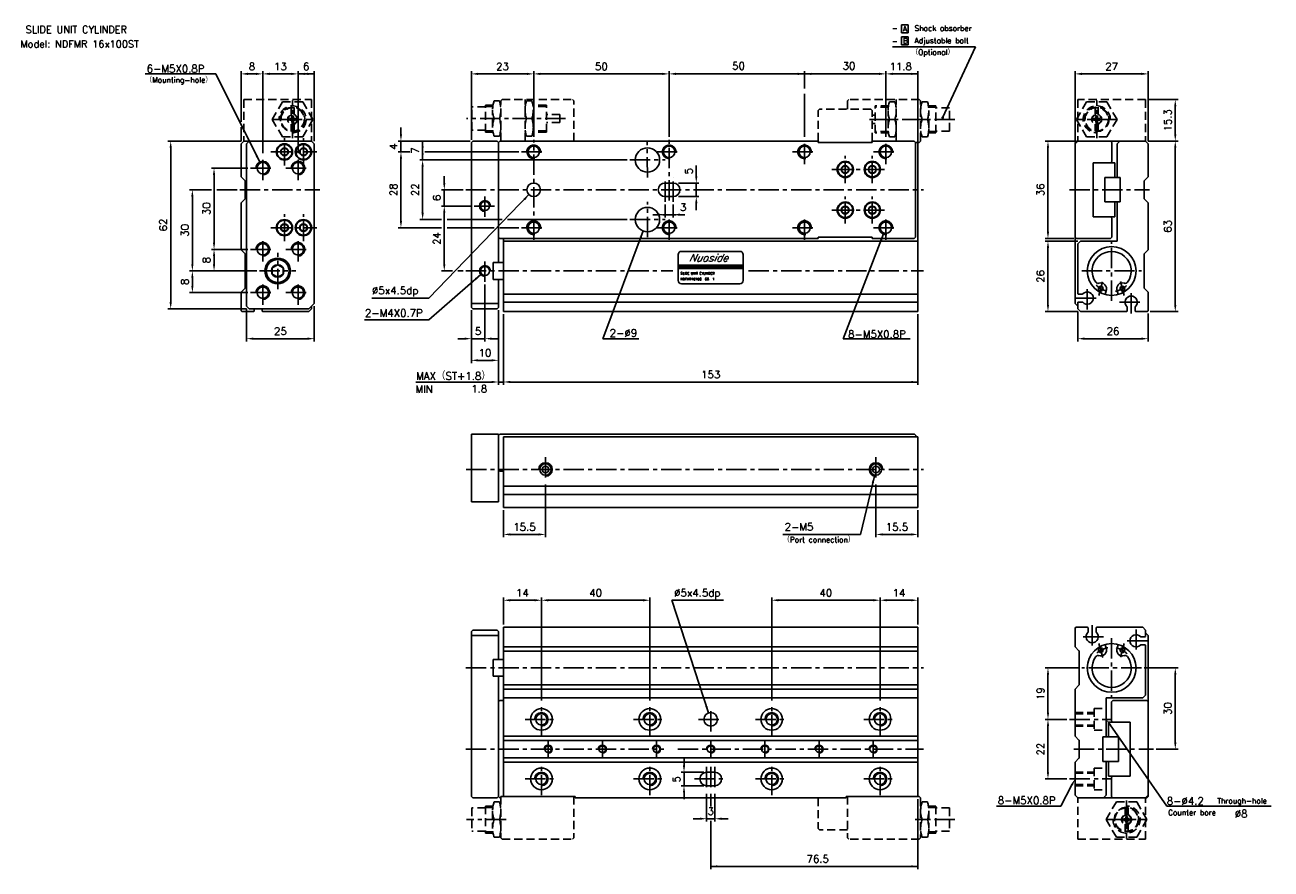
# Model space of a CAD drawing. Extents: x 9 to 469, y 7 to 318.
import ezdxf
from ezdxf.enums import TextEntityAlignment as Align

# ---------------------------------------------------------------- set-up
doc = ezdxf.new("R2010")
doc.units = 0
doc.header["$LTSCALE"] = 6
doc.header["$MEASUREMENT"] = 0
doc.linetypes.add('CENTER', pattern=[2, 1.25, -0.25, 0.25, -0.25])
doc.linetypes.add('HIDDENX2', pattern=[0.75, 0.5, -0.25])
for name, color, linetype in [('CENTER', 1, 'CENTER'), ('DIM', 3, 'CONTINUOUS'), ('HIDDEN', 3, 'HIDDENX2'), ('PLINE', 2, 'CONTINUOUS')]:
    doc.layers.add(name, color=color, linetype=linetype)
doc.styles.add('AEH', font='SIMPLEX', dxfattribs={"bigfont": 'AE'})

msp = doc.modelspace()

# ---------------------------------------------------------------- linework, layer by layer
at = {"layer": 'CENTER'}
for p, q in [((107.43, 276.42), (107.43, 290.42)), ((404.28, 276.42), (404.28, 290.42)), ((100.43, 283.42), (114.43, 283.42)), ((208.13, 283.72), (171.63, 283.72)), ((351.93, 283.42), (319.43, 283.42)), ((411.28, 283.42), (397.28, 283.42)), ((104.43, 266.42), (104.43, 276.42)), ((111.43, 266.42), (111.43, 276.42)), ((99.43, 271.42), (116.43, 271.42)), ((191.93, 271.42), (200.93, 271.42)), ((196.43, 238.92), (196.43, 275.92)), ((238.43, 261.92), (238.28, 275.42)), ((241.93, 271.42), (250.93, 271.42)), ((246.43, 253.43), (246.43, 275.92)), ((291.93, 271.42), (300.93, 271.42)), ((296.43, 266.92), (296.43, 275.92)), ((321.93, 271.42), (330.93, 271.42)), ((326.43, 266.92), (326.43, 275.92)), ((96.43, 260.92), (96.43, 269.92)), ((109.43, 260.92), (109.43, 269.92)), ((231.93, 268.42), (244.93, 268.42)), ((311.43, 259.92), (311.43, 269.92)), ((321.43, 259.92), (321.43, 269.92)), ((91.93, 265.42), (100.93, 265.42)), ((104.93, 265.42), (113.93, 265.42)), ((306.43, 264.92), (326.43, 264.92)), ((244.93, 252.92), (244.93, 261.51)), ((247.93, 252.92), (247.93, 261.92)), ((87.93, 257.42), (117.43, 257.42)), ((178.43, 247.42), (178.43, 255.42)), ((311.43, 244.92), (311.43, 254.92)), ((321.43, 244.92), (321.43, 254.92)), ((394.28, 257.42), (423.78, 257.42)), ((104.43, 238.42), (104.43, 248.42)), ((111.43, 238.42), (111.43, 248.42)), ((174.43, 251.42), (182.43, 251.42)), ((238.43, 239.92), (238.43, 252.92)), ((306.43, 249.92), (326.43, 249.92)), ((231.93, 246.42), (244.93, 246.42)), ((246.43, 238.92), (246.43, 247.43)), ((296.43, 238.92), (296.43, 247.92)), ((326.43, 238.92), (326.43, 247.92)), ((96.42, 230.92), (96.42, 239.92)), ((99.43, 243.42), (116.43, 243.42)), ((109.43, 230.92), (109.43, 239.92)), ((191.93, 243.42), (200.93, 243.42)), ((241.93, 243.42), (250.93, 243.42)), ((291.93, 243.42), (300.93, 243.42)), ((321.93, 243.42), (330.93, 243.42)), ((91.93, 235.42), (100.93, 235.42)), ((104.93, 235.42), (113.93, 235.42)), ((409.78, 216.42), (409.78, 238.42)), ((101.93, 220.67), (101.93, 234.17)), ((178.43, 223.42), (178.43, 231.42)), ((95.18, 227.42), (108.68, 227.42)), ((171.43, 227.42), (247.78, 227.42)), ((275.78, 227.42), (340.28, 227.42)), ((398.78, 227.42), (420.78, 227.42)), ((96.43, 214.92), (96.43, 223.92)), ((109.43, 214.92), (109.43, 223.92)), ((400.78, 213.17), (400.78, 221.67)), ((406.47, 223.46), (405.11, 218.39)), ((413.08, 223.52), (414.45, 218.39)), ((91.93, 219.42), (100.93, 219.42)), ((104.93, 219.42), (113.93, 219.42)), ((396.53, 217.42), (405.03, 217.42)), ((416.98, 211.67), (416.98, 220.17)), ((412.73, 215.92), (421.23, 215.92)), ((200.78, 158.62), (200.78, 149.62)), ((322.78, 158.62), (322.78, 149.62)), ((171.48, 154.12), (340.28, 154.12)), ((406.83, 92.31), (398.33, 92.31)), ((402.58, 96.56), (402.58, 88.06)), ((418.78, 95.06), (418.78, 86.56)), ((406.48, 84.72), (405.11, 89.84)), ((409.78, 91.81), (409.78, 69.81)), ((413.09, 84.78), (414.45, 89.84)), ((423.03, 90.81), (414.53, 90.81)), ((171.43, 80.81), (340.28, 80.81)), ((420.78, 80.81), (398.78, 80.81)), ((199.28, 55.81), (199.28, 67.81)), ((239.28, 55.81), (239.28, 67.81)), ((261.78, 57.31), (261.78, 66.31)), ((284.28, 55.81), (284.28, 67.81)), ((324.28, 55.81), (324.28, 67.81)), ((193.28, 61.81), (205.28, 61.81)), ((233.28, 61.81), (245.28, 61.81)), ((257.28, 61.81), (266.28, 61.81)), ((278.28, 61.81), (290.28, 61.81)), ((318.28, 61.81), (330.28, 61.81)), ((394.28, 61.81), (409.78, 61.81)), ((201.78, 54.31), (201.78, 47.31)), ((221.78, 54.31), (221.78, 47.31)), ((241.78, 54.31), (241.78, 47.31)), ((261.78, 54.31), (261.78, 47.31)), ((281.78, 54.31), (281.78, 47.31)), ((301.78, 54.31), (301.78, 47.31)), ((321.78, 54.31), (321.78, 47.31)), ((395.78, 50.81), (425.28, 50.81)), ((199.28, 33.81), (199.28, 45.81)), ((239.28, 33.81), (239.28, 45.81)), ((260.28, 44.31), (260.28, 35.31)), ((261.78, 44.31), (261.78, 35.31)), ((263.28, 44.31), (263.28, 35.31)), ((284.28, 33.81), (284.28, 45.81)), ((324.28, 33.81), (324.28, 45.81)), ((193.28, 39.81), (205.28, 39.81)), ((233.28, 39.81), (245.28, 39.81)), ((255.78, 39.81), (267.78, 39.81)), ((278.28, 39.81), (290.28, 39.81)), ((318.28, 39.81), (330.28, 39.81)), ((394.28, 39.81), (409.78, 39.81)), ((415.28, 31.81), (415.28, 17.81)), ((186.28, 24.81), (171.63, 24.81)), ((351.93, 24.81), (337.28, 24.81)), ((408.28, 24.81), (422.28, 24.81))]:
    msp.add_line(p, q, dxfattribs=at)
at = {"layer": 'CENTER', "color": 1, "linetype": 'CENTER'}
for p, q in [((171.43, 257.42), (340.28, 257.42)), ((171.43, 50.81), (244.47, 50.81)), ((249.68, 50.81), (340.28, 50.81))]:
    msp.add_line(p, q, dxfattribs=at)
at = {"layer": 'CENTER'}
for centre, start, end in [((409.78, 227.84), 224.4155, 257.5054), ((409.78, 227.84), 280.2365, 313.3185), ((409.78, 80.4), 100.2365, 133.3185), ((409.78, 80.4), 44.4155, 77.5054)]:
    msp.add_arc(centre, 8.01, start, end, dxfattribs=at)
at = {"layer": 'DIM'}
for p, q in [((332.19, 318.31), (332.19, 315.41)), ((334.69, 318.31), (332.19, 318.31)), ((334.69, 315.41), (334.69, 318.31)), ((332.19, 315.41), (334.69, 315.41)), ((334.69, 313.9), (332.19, 313.9)), ((332.19, 313.9), (332.19, 311)), ((334.69, 311), (334.69, 313.9)), ((359.58, 310.22), (328.9, 310.22)), ((332.19, 311), (334.69, 311)), ((347.39, 284.03), (359.58, 310.22)), ((52.95, 300.22), (79.12, 300.22)), ((95.31, 267.66), (79.12, 300.22)), ((88.43, 282.51), (88.43, 301.22)), ((90.93, 300.22), (93.93, 300.22)), ((96.43, 270.92), (96.43, 301.22)), ((98.93, 300.22), (106.93, 300.22)), ((106.93, 300.22), (104.43, 300.22)), ((109.43, 270.92), (109.43, 301.22)), ((109.43, 300.22), (115.43, 300.22)), ((115.43, 275.42), (115.43, 301.22)), ((173.43, 275.92), (173.43, 301.22)), ((175.93, 300.22), (193.93, 300.22)), ((196.43, 276.92), (196.43, 301.22)), ((198.93, 300.22), (243.93, 300.22)), ((246.43, 276.92), (246.43, 301.22)), ((248.93, 300.22), (323.93, 300.22)), ((296.43, 294.82), (296.43, 301.22)), ((326.43, 276.92), (326.43, 301.22)), ((328.93, 300.22), (338.28, 300.22)), ((338.28, 274.92), (338.28, 301.22)), ((396.28, 275.42), (396.28, 301.22)), ((420.78, 300.22), (398.78, 300.22)), ((423.28, 275.42), (423.28, 301.22)), ((296.43, 276.92), (296.43, 292.82)), ((423.28, 290.72), (434.28, 290.72)), ((433.28, 277.92), (433.28, 288.22)), ((88.43, 275.42), (88.43, 280.51)), ((147.43, 277.92), (147.43, 280.42)), ((88.43, 275.42), (61.43, 275.42)), ((62.43, 215.92), (62.43, 272.92)), ((172.93, 275.42), (146.43, 275.42)), ((150.68, 271.42), (146.43, 271.42)), ((147.43, 271.42), (147.43, 275.42)), ((155.43, 268.42), (155.43, 275.42)), ((190.93, 271.42), (156.23, 271.42)), ((396.28, 275.42), (385.28, 275.42)), ((386.28, 272.92), (386.28, 241.92)), ((423.28, 275.42), (434.28, 275.42)), ((433.28, 214.92), (433.28, 272.92)), ((147.43, 245.92), (147.43, 268.92)), ((147.43, 268.92), (147.43, 266.42)), ((230.93, 268.42), (154.43, 268.42)), ((90.92, 265.42), (77.43, 265.42)), ((78.43, 237.92), (78.43, 262.92)), ((155.43, 248.92), (155.43, 265.92)), ((155.43, 265.92), (155.43, 263.42)), ((163.43, 259.92), (163.43, 262.42)), ((256.45, 262.42), (256.45, 266.4)), ((249.93, 259.92), (257.45, 259.92)), ((256.45, 259.92), (256.45, 254.92)), ((77.43, 257.42), (69.43, 257.42)), ((70.43, 229.92), (70.43, 254.92)), ((86.93, 257.42), (79.43, 257.42)), ((194.69, 255.63), (157.73, 217.42)), ((170.43, 257.42), (162.43, 257.42)), ((163.43, 257.42), (163.43, 251.42)), ((249.93, 254.92), (257.45, 254.92)), ((173.43, 251.42), (162.43, 251.42)), ((163.43, 229.92), (163.43, 248.92)), ((163.43, 248.92), (163.43, 246.42)), ((244.93, 251.92), (244.93, 247.22)), ((247.93, 251.92), (247.93, 247.22)), ((256.45, 252.42), (256.45, 249.92)), ((162.43, 246.42), (154.43, 246.42)), ((184.79, 246.42), (164.43, 246.42)), ((230.93, 246.42), (186.79, 246.42)), ((242.97, 248.22), (240.47, 248.22)), ((243.93, 248.22), (248.93, 248.22)), ((249.77, 248.22), (252.27, 248.22)), ((162.43, 243.42), (146.43, 243.42)), ((181.88, 243.42), (164.43, 243.42)), ((190.93, 243.42), (183.88, 243.42)), ((236.85, 242.21), (221.92, 202.42)), ((325.53, 241.09), (310.7, 202.42)), ((395.78, 239.42), (385.28, 239.42)), ((90.93, 235.42), (77.43, 235.42)), ((397.28, 238.42), (385.28, 238.42)), ((386.28, 235.92), (386.28, 214.92)), ((78.43, 229.92), (78.43, 232.92)), ((94.18, 227.42), (69.43, 227.42)), ((176.92, 226.11), (157.73, 209.42)), ((166.41, 227.42), (162.43, 227.42)), ((170.43, 227.42), (168.41, 227.42)), ((70.43, 221.92), (70.43, 224.92)), ((178.43, 222.42), (178.43, 201.42)), ((90.93, 219.42), (69.43, 219.42)), ((157.73, 217.42), (136.7, 217.42)), ((90.43, 213.42), (61.43, 213.42)), ((90.43, 213.42), (90.43, 201.42)), ((115.43, 214.42), (115.43, 201.42)), ((173.43, 212.92), (173.43, 193.42)), ((183.43, 212.92), (183.43, 185.42)), ((397.28, 212.42), (385.28, 212.42)), ((397.28, 212.42), (397.28, 201.42)), ((423.28, 211.72), (423.28, 201.42)), ((423.98, 212.42), (434.28, 212.42)), ((157.73, 209.42), (134, 209.42)), ((185.28, 211.42), (185.28, 185.42)), ((338.28, 211.42), (338.28, 185.42)), ((92.93, 202.42), (112.93, 202.42)), ((170.93, 202.42), (168.43, 202.42)), ((173.43, 202.42), (178.43, 202.42)), ((180.93, 202.42), (183.43, 202.42)), ((221.92, 202.42), (235.3, 202.42)), ((310.7, 202.42), (335.37, 202.42)), ((420.78, 202.42), (399.78, 202.42)), ((175.93, 194.42), (180.93, 194.42)), ((180.93, 186.42), (152.91, 186.42)), ((183.43, 186.42), (185.28, 186.42)), ((187.78, 186.42), (338.28, 186.42)), ((200.78, 148.62), (200.78, 129.12)), ((322.2, 151.69), (317.05, 130.11)), ((322.78, 148.62), (322.78, 129.12)), ((185.28, 139.12), (185.28, 129.12)), ((338.28, 139.12), (338.28, 129.12)), ((187.78, 130.12), (198.28, 130.12)), ((288.45, 130.11), (317.05, 130.11)), ((325.28, 130.12), (335.78, 130.12)), ((185.28, 96.81), (185.28, 106.81)), ((187.78, 105.81), (196.78, 105.81)), ((199.28, 68.81), (199.28, 106.81)), ((201.78, 105.81), (236.78, 105.81)), ((239.28, 68.81), (239.28, 106.81)), ((261, 64.19), (247.47, 105.81)), ((247.47, 105.81), (266.45, 105.81)), ((284.28, 68.81), (284.28, 106.81)), ((321.78, 105.81), (286.78, 105.81)), ((324.28, 68.81), (324.28, 106.81)), ((335.78, 105.81), (326.78, 105.81)), ((338.28, 96.81), (338.28, 106.81)), ((397.78, 80.81), (385.28, 80.81)), ((386.28, 64.31), (386.28, 78.31)), ((421.78, 80.81), (434.28, 80.81)), ((433.28, 53.31), (433.28, 78.31)), ((393.28, 61.81), (385.28, 61.81)), ((386.28, 42.31), (386.28, 59.31)), ((409.22, 59.77), (430.21, 29.81)), ((426.28, 50.81), (434.28, 50.81)), ((251.92, 44.81), (251.92, 47.31)), ((259.28, 42.31), (250.92, 42.31)), ((251.92, 42.31), (251.92, 37.31)), ((259.28, 37.31), (250.92, 37.31)), ((393.28, 39.81), (385.28, 39.81)), ((395.12, 37.6), (391.04, 29.81)), ((251.92, 34.81), (251.92, 32.31)), ((260.28, 34.31), (260.28, 24.11)), ((261.78, 34.31), (261.78, 29.63)), ((263.28, 34.31), (263.28, 24.11)), ((338.28, 32.31), (338.28, 6.51)), ((391.04, 29.81), (367.22, 29.81)), ((430.21, 29.81), (468.64, 29.81)), ((257.78, 25.11), (255.28, 25.11)), ((260.28, 25.11), (263.28, 25.11)), ((261.78, 24.32), (261.78, 6.51)), ((265.78, 25.11), (268.28, 25.11)), ((338.28, 7.51), (261.78, 7.51))]:
    msp.add_line(p, q, dxfattribs=at)
at = {"layer": 'DIM', "const_width": 0.5}
msp.add_lwpolyline([(347.14, 284.03, 1), (347.64, 284.03, 1)], format="xyb", close=True, dxfattribs=at)
at = {"layer": 'DIM'}
for points in [[(90.93, 300.64), (90.93, 299.81), (88.43, 300.22)], [(93.93, 300.64), (93.93, 299.81), (96.43, 300.22)], [(98.93, 300.64), (98.93, 299.81), (96.43, 300.22)], [(106.93, 300.64), (106.93, 299.81), (109.43, 300.22)], [(111.93, 300.64), (111.93, 299.81), (109.43, 300.22)], [(112.93, 300.64), (112.93, 299.81), (115.43, 300.22)], [(175.93, 300.64), (175.93, 299.81), (173.43, 300.22)], [(193.93, 300.64), (193.93, 299.81), (196.43, 300.22)], [(198.93, 300.64), (198.93, 299.81), (196.43, 300.22)], [(243.93, 300.64), (243.93, 299.81), (246.43, 300.22)], [(248.93, 300.64), (248.93, 299.81), (246.43, 300.22)], [(293.93, 300.64), (293.93, 299.81), (296.43, 300.22)], [(298.93, 300.64), (298.93, 299.81), (296.43, 300.22)], [(323.93, 300.64), (323.93, 299.81), (326.43, 300.22)], [(328.93, 300.64), (328.93, 299.81), (326.43, 300.22)], [(335.78, 300.64), (335.78, 299.81), (338.28, 300.22)], [(398.78, 300.64), (398.78, 299.81), (396.28, 300.22)], [(420.78, 300.64), (420.78, 299.81), (423.28, 300.22)], [(432.86, 288.22), (433.69, 288.22), (433.28, 290.72)], [(147.01, 277.92), (147.84, 277.92), (147.43, 275.42)], [(432.86, 277.92), (433.69, 277.92), (433.28, 275.42)], [(62.01, 272.92), (62.84, 272.92), (62.43, 275.42)], [(147.01, 268.92), (147.84, 268.92), (147.43, 271.42)], [(155.01, 272.92), (155.84, 272.92), (155.43, 275.42)], [(385.86, 272.92), (386.69, 272.92), (386.28, 275.42)], [(432.86, 272.92), (433.69, 272.92), (433.28, 275.42)], [(94.57, 270.08), (93.83, 269.71), (95.31, 267.66)], [(155.01, 270.92), (155.84, 270.92), (155.43, 268.42)], [(155.01, 265.92), (155.84, 265.92), (155.43, 268.42)], [(78.01, 262.92), (78.84, 262.92), (78.43, 265.42)], [(256.04, 262.42), (256.87, 262.42), (256.45, 259.92)], [(163.01, 259.92), (163.84, 259.92), (163.43, 257.42)], [(70.01, 254.92), (70.84, 254.92), (70.43, 257.42)], [(192.65, 254.12), (193.25, 253.54), (194.69, 255.63)], [(256.04, 252.42), (256.87, 252.42), (256.45, 254.92)], [(155.01, 248.92), (155.84, 248.92), (155.43, 246.42)], [(163.01, 248.92), (163.84, 248.92), (163.43, 251.42)], [(242.43, 248.64), (242.43, 247.81), (244.93, 248.22)], [(250.43, 248.64), (250.43, 247.81), (247.93, 248.22)], [(147.01, 245.92), (147.84, 245.92), (147.43, 243.42)], [(235.58, 240.01), (236.36, 239.72), (236.85, 242.21)], [(324.25, 238.9), (325.03, 238.6), (325.53, 241.09)], [(385.86, 241.92), (386.69, 241.92), (386.28, 239.42)], [(78.01, 237.92), (78.84, 237.92), (78.43, 235.42)], [(78.01, 232.92), (78.84, 232.92), (78.43, 235.42)], [(385.86, 235.92), (386.69, 235.92), (386.28, 238.42)], [(70.01, 229.92), (70.84, 229.92), (70.43, 227.42)], [(70.01, 224.92), (70.84, 224.92), (70.43, 227.42)], [(78.01, 229.92), (78.84, 229.92), (78.43, 227.42)], [(163.01, 229.92), (163.84, 229.92), (163.43, 227.42)], [(174.76, 224.78), (175.31, 224.15), (176.92, 226.11)], [(70.01, 221.92), (70.84, 221.92), (70.43, 219.42)], [(62.01, 215.92), (62.84, 215.92), (62.43, 213.42)], [(385.86, 214.92), (386.69, 214.92), (386.28, 212.42)], [(432.86, 214.92), (433.69, 214.92), (433.28, 212.42)], [(92.93, 202.84), (92.93, 202.01), (90.43, 202.42)], [(112.93, 202.84), (112.93, 202.01), (115.43, 202.42)], [(170.93, 202.84), (170.93, 202.01), (173.43, 202.42)], [(180.93, 202.84), (180.93, 202.01), (178.43, 202.42)], [(399.78, 202.84), (399.78, 202.01), (397.28, 202.42)], [(420.78, 202.84), (420.78, 202.01), (423.28, 202.42)], [(175.93, 194.84), (175.93, 194.01), (173.43, 194.42)], [(180.93, 194.84), (180.93, 194.01), (183.43, 194.42)], [(180.93, 186.84), (180.93, 186.01), (183.43, 186.42)], [(187.78, 186.84), (187.78, 186.01), (185.28, 186.42)], [(335.78, 186.84), (335.78, 186.01), (338.28, 186.42)], [(321.21, 149.35), (322.02, 149.16), (322.2, 151.69)], [(187.78, 130.53), (187.78, 129.7), (185.28, 130.12)], [(198.28, 130.53), (198.28, 129.7), (200.78, 130.12)], [(325.28, 130.53), (325.28, 129.7), (322.78, 130.12)], [(335.78, 130.53), (335.78, 129.7), (338.28, 130.12)], [(187.78, 106.23), (187.78, 105.4), (185.28, 105.81)], [(196.78, 106.23), (196.78, 105.4), (199.28, 105.81)], [(201.78, 106.23), (201.78, 105.4), (199.28, 105.81)], [(236.78, 106.23), (236.78, 105.4), (239.28, 105.81)], [(286.78, 106.23), (286.78, 105.4), (284.28, 105.81)], [(321.78, 106.23), (321.78, 105.4), (324.28, 105.81)], [(326.78, 106.23), (326.78, 105.4), (324.28, 105.81)], [(335.78, 106.23), (335.78, 105.4), (338.28, 105.81)], [(385.87, 78.31), (386.7, 78.31), (386.28, 80.81)], [(432.87, 78.31), (433.7, 78.31), (433.28, 80.81)], [(260.63, 66.7), (259.84, 66.44), (261, 64.19)], [(385.87, 64.31), (386.7, 64.31), (386.28, 61.81)], [(385.87, 59.31), (386.7, 59.31), (386.28, 61.81)], [(408.87, 59.53), (409.56, 60.01), (407.78, 61.81)], [(432.87, 53.31), (433.7, 53.31), (433.28, 50.81)], [(251.51, 44.81), (252.34, 44.81), (251.92, 42.31)], [(385.87, 42.31), (386.7, 42.31), (386.28, 39.81)], [(251.51, 34.81), (252.34, 34.81), (251.92, 37.31)], [(394.75, 37.79), (395.49, 37.41), (396.28, 39.81)], [(257.78, 25.53), (257.78, 24.7), (260.28, 25.11)], [(265.78, 25.53), (265.78, 24.7), (263.28, 25.11)], [(264.28, 7.93), (264.28, 7.1), (261.78, 7.51)], [(335.78, 7.93), (335.78, 7.1), (338.28, 7.51)]]:
    msp.add_solid(points, dxfattribs=at)
at = {"layer": 'HIDDEN'}
for p, q in [((89.43, 290.72), (89.43, 275.42)), ((89.43, 290.72), (114.43, 290.72)), ((114.43, 290.72), (114.43, 275.42)), ((181.78, 290.22), (183.78, 290.22)), ((184.78, 290.72), (184.28, 290.22)), ((184.78, 290.72), (184.28, 290.22)), ((184.28, 275.42), (184.28, 290.22)), ((184.78, 290.72), (210.78, 290.72)), ((193.28, 275.42), (193.28, 290.72)), ((195.78, 290.22), (193.78, 290.22)), ((211.28, 290.22), (210.78, 290.72)), ((211.28, 275.42), (211.28, 290.22)), ((312.28, 290.22), (312.78, 290.72)), ((312.28, 287.22), (312.28, 290.22)), ((338.78, 290.72), (312.78, 290.72)), ((327.78, 289.92), (329.78, 289.92)), ((330.28, 275.42), (330.28, 290.72)), ((338.78, 290.72), (339.28, 290.22)), ((339.28, 275.42), (339.28, 290.22)), ((341.78, 289.92), (339.78, 289.92)), ((397.28, 290.72), (397.28, 275.42)), ((422.28, 290.72), (397.28, 290.72)), ((422.28, 290.72), (422.28, 275.42)), ((178.63, 288.02), (173.63, 288.02)), ((173.63, 279.42), (173.63, 288.02)), ((181.6, 288.72), (178.63, 288.72)), ((178.63, 278.72), (178.63, 288.72)), ((181.47, 288.22), (178.63, 288.22)), ((181.28, 280.47), (181.28, 286.97)), ((184.28, 288.72), (183.95, 288.72)), ((184.28, 288.22), (184.09, 288.22)), ((193.6, 288.72), (193.28, 288.72)), ((193.47, 288.22), (193.28, 288.22)), ((201.13, 288.72), (195.95, 288.72)), ((201.13, 288.22), (196.09, 288.22)), ((196.28, 280.47), (196.28, 286.97)), ((201.13, 278.72), (201.13, 288.72)), ((206.13, 285.22), (201.13, 285.22)), ((206.13, 282.22), (206.13, 285.22)), ((301.43, 286.72), (301.93, 287.22)), ((301.43, 275.42), (301.43, 286.72)), ((320.93, 287.22), (301.93, 287.22)), ((321.43, 286.72), (320.93, 287.22)), ((321.43, 275.42), (321.43, 286.72)), ((327.6, 288.42), (322.43, 288.42)), ((322.43, 278.42), (322.43, 288.42)), ((327.47, 287.92), (322.43, 287.92)), ((327.28, 280.17), (327.28, 286.67)), ((330.28, 288.42), (329.95, 288.42)), ((330.28, 287.92), (330.09, 287.92)), ((339.6, 288.42), (339.28, 288.42)), ((339.47, 287.92), (339.28, 287.92)), ((344.93, 288.42), (341.95, 288.42)), ((344.93, 287.92), (342.09, 287.92)), ((342.28, 280.17), (342.28, 286.67)), ((344.93, 278.42), (344.93, 288.42)), ((349.93, 287.72), (344.93, 287.72)), ((349.93, 279.12), (349.93, 287.72)), ((106.32, 283.72), (107.03, 283.72)), ((106.32, 283.12), (107.03, 283.12)), ((106.88, 279.16), (106.88, 281.66)), ((107.13, 283.82), (107.13, 284.53)), ((107.13, 282.31), (107.13, 283.02)), ((107.73, 283.82), (107.73, 284.53)), ((107.73, 282.31), (107.73, 283.02)), ((107.83, 283.72), (108.54, 283.72)), ((107.83, 283.12), (108.54, 283.12)), ((107.98, 279.16), (107.98, 281.66)), ((181.78, 283.72), (183.78, 283.72)), ((193.78, 283.72), (195.78, 283.72)), ((206.13, 282.22), (201.13, 282.22)), ((322.43, 284.92), (321.43, 284.92)), ((322.43, 281.92), (321.43, 281.92)), ((329.78, 283.42), (327.78, 283.42)), ((339.78, 283.42), (341.78, 283.42)), ((403.17, 283.72), (403.88, 283.72)), ((403.17, 283.12), (403.88, 283.12)), ((403.73, 279.16), (403.73, 281.66)), ((403.98, 283.82), (403.98, 284.53)), ((403.98, 282.31), (403.98, 283.02)), ((404.58, 283.82), (404.58, 284.53)), ((404.58, 282.31), (404.58, 283.02)), ((404.68, 283.72), (405.39, 283.72)), ((404.68, 283.12), (405.39, 283.12)), ((404.83, 279.16), (404.83, 281.66)), ((178.63, 279.42), (173.63, 279.42)), ((181.47, 279.22), (178.63, 279.22)), ((181.6, 278.72), (178.63, 278.72)), ((181.78, 277.22), (183.78, 277.22)), ((184.28, 278.72), (183.95, 278.72)), ((184.28, 279.22), (184.09, 279.22)), ((193.47, 279.22), (193.28, 279.22)), ((193.6, 278.72), (193.28, 278.72)), ((195.78, 277.22), (193.78, 277.22)), ((201.13, 278.72), (195.95, 278.72)), ((201.13, 279.22), (196.09, 279.22)), ((327.47, 278.92), (322.43, 278.92)), ((327.6, 278.42), (322.43, 278.42)), ((327.78, 276.92), (329.78, 276.92)), ((330.28, 278.42), (329.95, 278.42)), ((330.28, 278.92), (330.09, 278.92)), ((339.47, 278.92), (339.28, 278.92)), ((339.6, 278.42), (339.28, 278.42)), ((341.78, 276.92), (339.78, 276.92)), ((344.93, 278.42), (341.95, 278.42)), ((344.93, 278.92), (342.09, 278.92)), ((349.93, 279.12), (344.93, 279.12)), ((301.93, 274.92), (301.43, 275.42)), ((320.93, 274.92), (321.43, 275.42)), ((338.78, 274.92), (338.28, 274.92)), ((339.28, 275.42), (338.78, 274.92)), ((403.28, 65.81), (403.28, 57.81)), ((403.28, 65.81), (407.78, 65.81)), ((396.28, 64.31), (403.28, 64.31)), ((396.28, 63.91), (403.28, 63.91)), ((396.28, 59.71), (403.28, 59.71)), ((396.28, 59.31), (403.28, 59.31)), ((403.28, 57.81), (407.78, 57.81)), ((396.28, 42.31), (403.28, 42.31)), ((396.28, 41.91), (403.28, 41.91)), ((403.28, 43.81), (407.78, 43.81)), ((403.28, 43.81), (403.28, 35.81)), ((396.28, 37.71), (403.28, 37.71)), ((396.28, 37.31), (403.28, 37.31)), ((184.28, 33.31), (184.28, 18.01)), ((211.28, 33.31), (211.28, 18.01)), ((301.43, 32.81), (301.43, 21.51)), ((312.28, 33.31), (312.28, 18.01)), ((338.78, 33.31), (338.28, 33.31)), ((339.28, 32.81), (338.78, 33.31)), ((339.28, 32.81), (339.28, 18.01)), ((397.28, 17.51), (397.28, 32.81)), ((403.28, 35.81), (407.78, 35.81)), ((422.28, 17.51), (422.28, 32.81)), ((173.63, 29.11), (173.63, 20.51)), ((178.63, 29.11), (173.63, 29.11)), ((178.63, 29.81), (178.63, 19.81)), ((181.6, 29.81), (178.63, 29.81)), ((181.47, 29.31), (178.63, 29.31)), ((181.28, 28.06), (181.28, 21.56)), ((181.78, 31.31), (183.78, 31.31)), ((184.28, 29.81), (183.95, 29.81)), ((184.28, 29.31), (184.09, 29.31)), ((339.6, 29.81), (339.28, 29.81)), ((339.47, 29.31), (339.28, 29.31)), ((341.78, 31.31), (339.78, 31.31)), ((344.93, 29.81), (341.95, 29.81)), ((344.93, 29.31), (342.09, 29.31)), ((342.28, 28.06), (342.28, 21.56)), ((344.93, 29.81), (344.93, 19.81)), ((349.93, 29.11), (344.93, 29.11)), ((349.93, 29.11), (349.93, 20.51)), ((181.78, 24.81), (183.78, 24.81)), ((181.78, 24.81), (183.78, 24.81)), ((339.78, 24.81), (341.78, 24.81)), ((414.17, 25.11), (414.88, 25.11)), ((414.17, 24.51), (414.88, 24.51)), ((414.73, 20.55), (414.73, 23.05)), ((414.98, 25.21), (414.98, 25.92)), ((414.98, 23.7), (414.98, 24.41)), ((415.58, 25.21), (415.58, 25.92)), ((415.58, 23.7), (415.58, 24.41)), ((415.68, 25.11), (416.39, 25.11)), ((415.68, 24.51), (416.39, 24.51)), ((415.83, 20.55), (415.83, 23.05)), ((178.63, 20.51), (173.63, 20.51)), ((181.47, 20.31), (178.63, 20.31)), ((181.6, 19.81), (178.63, 19.81)), ((184.28, 19.81), (183.95, 19.81)), ((184.28, 20.31), (184.09, 20.31)), ((301.43, 21.51), (301.93, 21.01)), ((312.28, 21.01), (301.93, 21.01)), ((339.47, 20.31), (339.28, 20.31)), ((339.6, 19.81), (339.28, 19.81)), ((344.93, 19.81), (341.95, 19.81)), ((344.93, 20.31), (342.09, 20.31)), ((349.93, 20.51), (344.93, 20.51)), ((181.78, 18.31), (183.78, 18.31)), ((184.78, 17.51), (184.28, 18.01)), ((184.78, 17.51), (210.78, 17.51)), ((211.28, 18.01), (210.78, 17.51)), ((312.28, 18.01), (312.78, 17.51)), ((338.78, 17.51), (312.78, 17.51)), ((338.78, 17.51), (339.28, 18.01)), ((341.78, 18.31), (339.78, 18.31)), ((397.28, 17.51), (422.28, 17.51))]:
    msp.add_line(p, q, dxfattribs=at)
at = {"layer": 'HIDDEN', "color": 3}
for p, q in [((106.88, 285.19), (106.88, 287.69)), ((107.98, 285.19), (107.98, 287.69)), ((403.73, 285.19), (403.73, 287.69)), ((404.83, 285.19), (404.83, 287.69)), ((414.73, 26.58), (414.73, 29.08)), ((415.83, 26.58), (415.83, 29.08))]:
    msp.add_line(p, q, dxfattribs=at)
at = {"layer": 'HIDDEN'}
for points in [[(103.67, 289.92), (99.92, 283.42), (103.67, 276.92), (111.18, 276.92), (114.93, 283.42), (111.18, 289.92)], [(400.52, 289.92), (396.77, 283.42), (400.52, 276.92), (408.03, 276.92), (411.78, 283.42), (408.03, 289.92)], [(411.53, 31.31), (407.78, 24.81), (411.53, 18.31), (419.04, 18.31), (422.79, 24.81), (419.04, 31.31)]]:
    msp.add_lwpolyline(points, close=True, dxfattribs=at)
for centre, radius in [((107.43, 283.42), 4.5), ((404.28, 283.42), 4.5), ((107.43, 283.42), 1.65), ((404.28, 283.42), 1.65), ((415.28, 24.81), 4.5), ((415.28, 24.81), 1.65)]:
    msp.add_circle(centre, radius, dxfattribs=at)
at = {"layer": 'HIDDEN', "color": 3}
for centre, radius in [((107.43, 283.42), 4.3), ((107.43, 283.42), 1.85), ((404.28, 283.42), 4.3), ((404.28, 283.42), 1.85), ((415.28, 24.81), 4.3), ((415.28, 24.81), 1.85)]:
    msp.add_circle(centre, radius, dxfattribs=at)
at = {"layer": 'HIDDEN'}
for centre, radius, start, end in [((191.74, 286.97), 10.48, 161.9394, 198.0606), ((173.81, 286.97), 10.48, 341.9394, 18.0606), ((203.74, 286.97), 10.48, 161.9394, 198.0606), ((185.81, 286.97), 10.48, 341.9394, 18.0606), ((337.74, 286.67), 10.48, 161.9394, 198.0606), ((319.81, 286.67), 10.48, 341.9394, 18.0606), ((349.74, 286.67), 10.48, 161.9394, 198.0606), ((331.81, 286.67), 10.48, 341.9394, 18.0606), ((107.43, 283.42), 1.15, 164.8783, 195.1217), ((107.43, 283.42), 0.5, 126.8699, 143.1301), ((107.43, 283.42), 0.5, 216.8699, 233.1301), ((107.43, 283.42), 1.15, 74.8783, 105.1217), ((107.43, 283.42), 1.15, 254.8783, 285.1217), ((107.43, 283.42), 0.5, 36.8699, 53.1301), ((107.43, 283.42), 0.5, 306.8699, 323.1301), ((107.43, 283.42), 1.15, 344.8783, 15.1217), ((191.74, 280.47), 10.48, 161.9394, 198.0606), ((173.81, 280.47), 10.48, 341.9394, 18.0606), ((203.74, 280.47), 10.48, 161.9394, 198.0606), ((185.81, 280.47), 10.48, 341.9394, 18.0606), ((337.74, 280.17), 10.48, 161.9394, 198.0606), ((319.81, 280.17), 10.48, 341.9394, 18.0606), ((349.74, 280.17), 10.48, 161.9394, 198.0606), ((331.81, 280.17), 10.48, 341.9394, 18.0606), ((404.28, 283.42), 1.15, 164.8783, 195.1217), ((404.28, 283.42), 0.5, 126.8699, 143.1301), ((404.28, 283.42), 0.5, 216.8699, 233.1301), ((404.28, 283.42), 1.15, 74.8783, 105.1217), ((404.28, 283.42), 1.15, 254.8783, 285.1217), ((404.28, 283.42), 0.5, 36.8699, 53.1301), ((404.28, 283.42), 0.5, 306.8699, 323.1301), ((404.28, 283.42), 1.15, 344.8783, 15.1217), ((191.74, 28.06), 10.48, 161.9394, 198.0606), ((173.81, 28.06), 10.48, 341.9394, 18.0606), ((349.74, 28.06), 10.48, 161.9394, 198.0606), ((331.81, 28.06), 10.48, 341.9394, 18.0606), ((191.74, 21.56), 10.48, 161.9394, 198.0606), ((173.81, 21.56), 10.48, 341.9394, 18.0606), ((349.74, 21.56), 10.48, 161.9394, 198.0606), ((331.81, 21.56), 10.48, 341.9394, 18.0606), ((415.28, 24.81), 1.15, 164.8783, 195.1217), ((415.28, 24.81), 0.5, 126.8699, 143.1301), ((415.28, 24.81), 0.5, 216.8699, 233.1301), ((415.28, 24.81), 1.15, 74.8783, 105.1217), ((415.28, 24.81), 1.15, 254.8783, 285.1217), ((415.28, 24.81), 0.5, 36.8699, 53.1301), ((415.28, 24.81), 0.5, 306.8699, 323.1301), ((415.28, 24.81), 1.15, 344.8783, 15.1217)]:
    msp.add_arc(centre, radius, start, end, dxfattribs=at)
at = {"layer": 'HIDDEN', "color": 3}
for centre, start, end in [((107.43, 283.42), 270, 180), ((404.28, 283.42), 360, 270), ((415.28, 24.81), 180, 90)]:
    msp.add_arc(centre, 5, start, end, dxfattribs=at)
at = {"layer": 'PLINE'}
for p, q in [((89.43, 275.42), (88.43, 274.42)), ((88.43, 274.42), (88.43, 262.22)), ((114.43, 275.42), (89.43, 275.42)), ((91.43, 275.42), (90.43, 274.42)), ((90.43, 214.42), (90.43, 274.42)), ((114.43, 275.42), (115.43, 274.42)), ((115.43, 215.42), (115.43, 274.42)), ((173.93, 275.42), (173.43, 274.92)), ((173.43, 274.92), (173.43, 213.92)), ((182.93, 275.42), (173.93, 275.42)), ((182.93, 275.42), (183.43, 274.92)), ((183.43, 274.92), (183.93, 275.42)), ((183.43, 230.52), (183.43, 274.92)), ((183.43, 239.92), (183.43, 274.92)), ((183.93, 275.42), (301.43, 275.42)), ((301.43, 274.92), (301.43, 275.42)), ((321.43, 274.92), (301.43, 274.92)), ((321.43, 275.42), (336.93, 275.42)), ((321.43, 275.42), (321.43, 274.92)), ((336.93, 275.42), (337.43, 274.92)), ((337.43, 274.92), (337.43, 239.92)), ((338.28, 274.92), (337.43, 274.92)), ((338.28, 212.42), (338.28, 274.92)), ((397.28, 275.42), (396.28, 274.42)), ((396.78, 275.42), (396.28, 274.92)), ((396.28, 274.92), (396.28, 239.92)), ((396.28, 215.42), (396.28, 274.42)), ((409.38, 275.42), (396.78, 275.42)), ((422.28, 275.42), (397.28, 275.42)), ((409.88, 274.92), (409.38, 275.42)), ((409.88, 267.92), (409.88, 274.92)), ((411.78, 274.42), (412.78, 275.42)), ((411.78, 261.92), (411.78, 274.42)), ((422.28, 275.42), (423.28, 274.42)), ((423.28, 274.42), (423.28, 262.22)), ((402.98, 247.42), (402.98, 267.42)), ((402.98, 267.42), (410.98, 267.42)), ((409.38, 267.42), (409.88, 267.92)), ((410.98, 261.92), (410.98, 267.42)), ((88.43, 262.22), (89.87, 260.78)), ((423.28, 262.22), (421.84, 260.78)), ((89.93, 260.64), (89.93, 254.21)), ((244.93, 259.92), (247.93, 259.92)), ((338.28, 233.36), (338.28, 258.36)), ((412.98, 261.92), (407.3, 261.92)), ((407.3, 252.92), (407.3, 261.92)), ((412.98, 252.92), (412.98, 261.92)), ((421.78, 260.64), (421.78, 254.21)), ((89.87, 254.06), (88.43, 252.62)), ((244.93, 254.92), (247.93, 254.92)), ((421.84, 254.06), (423.28, 252.62)), ((88.43, 252.62), (88.43, 235.22)), ((407.3, 252.92), (412.98, 252.92)), ((410.98, 247.42), (410.98, 252.92)), ((411.78, 238.42), (411.78, 252.92)), ((423.28, 252.62), (423.28, 235.22)), ((410.98, 247.42), (402.98, 247.42)), ((409.88, 246.92), (409.38, 247.42)), ((409.88, 239.92), (409.88, 246.92)), ((183.93, 239.42), (183.43, 239.92)), ((301.43, 239.42), (183.93, 239.42)), ((185.28, 212.42), (185.28, 239.42)), ((321.43, 239.92), (301.43, 239.92)), ((301.43, 239.92), (301.43, 239.42)), ((321.43, 239.42), (321.43, 239.92)), ((336.93, 239.42), (321.43, 239.42)), ((337.43, 239.92), (336.93, 239.42)), ((396.28, 239.92), (396.78, 239.42)), ((396.78, 239.42), (409.38, 239.42)), ((409.38, 239.42), (409.88, 239.92)), ((88.43, 235.22), (89.87, 233.78)), ((185.28, 238.42), (338.28, 238.42)), ((397.28, 237.42), (398.28, 238.42)), ((397.28, 219.12), (397.28, 237.42)), ((398.28, 238.42), (411.78, 238.42)), ((423.28, 235.22), (421.84, 233.78)), ((89.93, 233.64), (89.93, 221.21)), ((181.43, 230.52), (181.43, 224.32)), ((181.43, 230.52), (185.28, 230.52)), ((421.78, 233.64), (421.78, 221.21)), ((89.87, 221.06), (88.43, 219.62)), ((181.43, 224.32), (185.28, 224.32)), ((183.43, 213.92), (183.43, 224.32)), ((421.84, 221.06), (423.28, 219.62)), ((88.43, 219.62), (88.43, 212.72)), ((338.28, 218.92), (185.28, 218.92)), ((399.01, 218.92), (397.48, 218.92)), ((407.75, 220.09), (407.36, 218.75)), ((411.81, 220.09), (412.2, 218.75)), ((423.28, 219.62), (423.28, 212.72)), ((88.43, 212.72), (88.73, 212.42)), ((88.73, 212.42), (93.03, 212.42)), ((90.43, 214.42), (91.43, 213.42)), ((91.43, 213.42), (113.43, 213.42)), ((93.23, 212.62), (93.23, 213.42)), ((96.23, 213.42), (96.23, 212.62)), ((96.43, 212.42), (113.43, 212.42)), ((115.43, 215.42), (113.43, 213.42)), ((113.43, 212.42), (114.43, 213.42)), ((114.43, 213.42), (114.43, 214.42)), ((183.43, 215.42), (173.43, 215.42)), ((173.43, 213.92), (173.93, 213.42)), ((182.93, 213.42), (173.93, 213.42)), ((182.93, 213.42), (183.43, 213.92)), ((338.28, 215.92), (185.28, 215.92)), ((185.28, 212.42), (338.28, 212.42)), ((396.28, 215.42), (397.28, 214.42)), ((397.28, 213.42), (397.28, 215.72)), ((398.28, 212.42), (397.28, 213.42)), ((397.48, 215.92), (399.01, 215.92)), ((415.28, 212.42), (398.28, 212.42)), ((415.48, 214.16), (415.48, 212.62)), ((418.48, 212.62), (418.48, 214.16)), ((422.98, 212.42), (418.68, 212.42)), ((423.28, 212.72), (422.98, 212.42)), ((173.48, 167.12), (173.48, 142.12)), ((183.48, 167.12), (173.48, 167.12)), ((183.48, 167.12), (183.48, 142.12)), ((183.48, 166.62), (183.98, 167.12)), ((183.48, 154.02), (183.48, 166.62)), ((183.98, 167.12), (336.98, 167.12)), ((185.28, 166.12), (338.28, 166.12)), ((185.28, 166.12), (185.28, 140.12)), ((337.48, 166.62), (336.98, 167.12)), ((337.48, 166.12), (337.48, 166.62)), ((338.28, 166.12), (338.28, 140.12)), ((183.48, 154.02), (183.98, 153.52)), ((183.98, 153.52), (185.28, 153.52)), ((185.28, 147.92), (338.28, 147.92)), ((185.28, 144.92), (338.28, 144.92)), ((183.48, 142.12), (173.48, 142.12)), ((185.28, 140.12), (338.28, 140.12)), ((173.43, 94.31), (173.93, 94.81)), ((173.43, 33.31), (173.43, 94.31)), ((183.43, 92.81), (173.43, 92.81)), ((182.93, 94.81), (173.93, 94.81)), ((182.93, 94.81), (183.43, 94.31)), ((183.43, 94.31), (183.43, 83.91)), ((185.28, 95.81), (185.28, 33.31)), ((185.28, 95.81), (338.28, 95.81)), ((338.28, 95.81), (338.28, 33.31)), ((396.28, 95.51), (396.58, 95.81)), ((396.28, 88.61), (396.28, 95.51)), ((396.58, 95.81), (400.88, 95.81)), ((401.08, 95.61), (401.08, 94.08)), ((404.08, 94.08), (404.08, 95.61)), ((404.28, 95.81), (421.28, 95.81)), ((422.08, 92.31), (420.55, 92.31)), ((421.28, 95.81), (422.28, 94.81)), ((422.28, 94.81), (422.28, 92.51)), ((423.28, 92.81), (422.28, 93.81)), ((423.28, 92.81), (423.28, 33.81)), ((338.28, 88.61), (185.28, 88.61)), ((397.73, 87.17), (396.28, 88.61)), ((407.75, 88.14), (407.36, 89.48)), ((411.81, 88.14), (412.2, 89.48)), ((420.55, 89.31), (422.08, 89.31)), ((422.28, 89.11), (422.28, 70.81)), ((181.43, 77.71), (181.43, 83.91)), ((181.43, 83.91), (185.28, 83.91)), ((338.28, 87.03), (185.28, 87.03)), ((397.78, 74.6), (397.78, 87.03)), ((181.43, 77.71), (185.28, 77.71)), ((183.43, 77.71), (183.43, 33.31)), ((338.28, 74.6), (185.28, 74.6)), ((338.28, 74.87), (338.28, 49.87)), ((396.28, 73.01), (397.73, 74.45)), ((338.28, 73.01), (185.28, 73.01)), ((185.28, 69.81), (338.28, 69.81)), ((396.28, 55.61), (396.28, 73.01)), ((421.28, 69.81), (407.78, 69.81)), ((407.78, 69.81), (407.78, 55.31)), ((422.28, 70.81), (421.28, 69.81)), ((183.93, 68.81), (183.43, 68.31)), ((183.43, 68.31), (183.43, 33.31)), ((185.28, 68.81), (183.93, 68.81)), ((410.18, 68.81), (409.68, 68.31)), ((409.68, 68.31), (409.68, 61.31)), ((422.78, 68.81), (410.18, 68.81)), ((423.28, 68.31), (422.78, 68.81)), ((423.28, 33.31), (423.28, 68.31)), ((408.58, 60.81), (416.58, 60.81)), ((408.58, 60.81), (408.58, 55.31)), ((409.68, 61.31), (410.18, 60.81)), ((416.58, 60.81), (416.58, 40.81)), ((338.28, 55.61), (185.28, 55.61)), ((397.73, 54.17), (396.28, 55.61)), ((406.58, 55.31), (406.58, 46.31)), ((412.26, 55.31), (406.58, 55.31)), ((412.26, 55.31), (412.26, 46.31)), ((338.28, 54.03), (185.28, 54.03)), ((397.78, 47.6), (397.78, 54.03)), ((338.28, 47.6), (185.28, 47.6)), ((338.28, 46.01), (185.28, 46.01)), ((396.28, 46.01), (397.73, 47.45)), ((396.28, 33.81), (396.28, 46.01)), ((406.58, 46.31), (412.26, 46.31)), ((407.78, 46.31), (407.78, 33.81)), ((408.58, 46.31), (408.58, 40.81)), ((260.28, 42.31), (263.28, 42.31)), ((260.28, 37.31), (263.28, 37.31)), ((416.58, 40.81), (408.58, 40.81)), ((410.18, 40.81), (409.68, 40.31)), ((409.68, 40.31), (409.68, 33.31)), ((173.93, 32.81), (173.43, 33.31)), ((182.93, 32.81), (173.93, 32.81)), ((182.93, 32.81), (183.43, 33.31)), ((183.43, 33.31), (183.93, 32.81)), ((183.93, 32.81), (184.28, 32.81)), ((211.78, 33.31), (184.28, 33.31)), ((211.78, 33.31), (211.78, 32.81)), ((211.78, 32.81), (311.78, 32.81)), ((338.28, 33.31), (311.78, 33.31)), ((311.78, 33.31), (311.78, 32.81)), ((397.28, 32.81), (396.28, 33.81)), ((397.28, 32.81), (422.28, 32.81)), ((407.78, 33.81), (406.78, 32.81)), ((409.68, 33.31), (410.18, 32.81)), ((410.18, 32.81), (422.78, 32.81)), ((422.28, 32.81), (423.28, 33.81)), ((422.78, 32.81), (423.28, 33.31))]:
    msp.add_line(p, q, dxfattribs=at)
at = {"layer": 'PLINE', "color": 3}
for p, q in [((250.98, 234.67), (272.58, 234.67)), ((249.78, 233.47), (249.78, 223.87)), ((273.78, 233.47), (273.78, 223.87)), ((249.78, 229.54), (273.78, 229.54)), ((249.78, 228.94), (273.78, 228.94)), ((249.78, 228.34), (273.78, 228.34)), ((250.98, 222.67), (272.58, 222.67))]:
    msp.add_line(p, q, dxfattribs=at)
at = {"layer": 'PLINE'}
for points in [[(105.68, 272.14), (104.43, 272.87), (103.18, 272.14), (103.18, 270.7), (104.43, 269.98), (105.68, 270.7)], [(112.68, 272.14), (111.43, 272.87), (110.18, 272.14), (110.18, 270.7), (111.43, 269.98), (112.68, 270.7)], [(312.68, 265.64), (311.43, 266.37), (310.18, 265.64), (310.18, 264.2), (311.43, 263.48), (312.68, 264.2)], [(322.68, 265.64), (321.43, 266.37), (320.18, 265.64), (320.18, 264.2), (321.43, 263.48), (322.68, 264.2)], [(312.68, 250.64), (311.43, 251.37), (310.18, 250.64), (310.18, 249.2), (311.43, 248.48), (312.68, 249.2)], [(322.68, 250.64), (321.43, 251.37), (320.18, 250.64), (320.18, 249.2), (321.43, 248.48), (322.68, 249.2)], [(105.68, 244.14), (104.43, 244.87), (103.18, 244.14), (103.18, 242.7), (104.43, 241.98), (105.68, 242.7)], [(112.68, 244.14), (111.43, 244.87), (110.18, 244.14), (110.18, 242.7), (111.43, 241.98), (112.68, 242.7)], [(103.93, 228.58), (101.93, 229.73), (99.93, 228.58), (99.93, 226.27), (101.93, 225.11), (103.93, 226.27)]]:
    msp.add_lwpolyline(points, close=True, dxfattribs=at)
for centre, radius in [((104.43, 271.42), 3), ((111.43, 271.42), 3), ((196.43, 271.42), 2.1), ((238.43, 268.42), 4.5), ((246.43, 271.42), 2.1), ((296.43, 271.42), 2.1), ((326.43, 271.42), 2.1), ((96.43, 265.42), 2.1), ((109.43, 265.42), 2.1), ((311.43, 264.92), 3), ((321.43, 264.92), 3), ((196.43, 257.42), 2.5), ((178.43, 251.42), 1.65), ((238.43, 246.42), 4.5), ((311.43, 249.92), 3), ((321.43, 249.92), 3), ((104.43, 243.42), 3), ((111.43, 243.42), 3), ((196.43, 243.42), 2.1), ((246.43, 243.42), 2.1), ((296.43, 243.42), 2.1), ((326.43, 243.42), 2.1), ((96.43, 235.42), 2.1), ((109.43, 235.42), 2.1), ((101.93, 227.42), 4.75), ((178.43, 227.42), 1.65), ((96.43, 219.42), 2.1), ((109.43, 219.42), 2.1), ((405.78, 220.9), 0.878), ((413.78, 220.9), 0.878), ((200.78, 154.12), 2.1), ((200.78, 154.12), 1.25), ((322.78, 154.12), 2.1), ((322.78, 154.12), 1.25), ((405.78, 87.34), 0.878), ((413.78, 87.34), 0.878), ((199.28, 61.81), 4), ((239.28, 61.81), 4), ((284.28, 61.81), 4), ((324.28, 61.81), 4), ((199.28, 61.81), 2.1), ((239.28, 61.81), 2.1), ((261.78, 61.81), 2.5), ((284.28, 61.81), 2.1), ((324.28, 61.81), 2.1), ((201.78, 50.81), 1.25), ((221.78, 50.81), 1.25), ((241.78, 50.81), 1.25), ((261.78, 50.81), 1.25), ((281.78, 50.81), 1.25), ((301.78, 50.81), 1.25), ((321.78, 50.81), 1.25), ((199.28, 39.81), 4), ((199.28, 39.81), 2.1), ((239.28, 39.81), 4), ((239.28, 39.81), 2.1), ((284.28, 39.81), 4), ((284.28, 39.81), 2.1), ((324.28, 39.81), 4), ((324.28, 39.81), 2.1)]:
    msp.add_circle(centre, radius, dxfattribs=at)
at = {"layer": 'PLINE', "color": 3}
for centre, radius in [((104.43, 271.42), 2.75), ((104.43, 271.42), 1.44), ((111.43, 271.42), 2.75), ((111.43, 271.42), 1.44), ((311.43, 264.92), 2.75), ((321.43, 264.92), 2.75), ((311.43, 264.92), 1.44), ((321.43, 264.92), 1.44), ((311.43, 249.92), 2.75), ((311.43, 249.92), 1.44), ((321.43, 249.92), 2.75), ((321.43, 249.92), 1.44), ((104.43, 243.42), 2.75), ((104.43, 243.42), 1.44), ((111.43, 243.42), 2.75), ((111.43, 243.42), 1.44), ((101.93, 227.42), 4.25), ((101.93, 227.42), 2.31)]:
    msp.add_circle(centre, radius, dxfattribs=at)
at = {"layer": 'PLINE', "color": 2}
for centre in [(409.78, 227.42), (409.78, 80.81)]:
    msp.add_circle(centre, 9, dxfattribs=at)
at = {"layer": 'PLINE', "color": 3}
for centre, radius, start, end in [((196.43, 271.42), 2.5, 351.2296, 279.2866), ((246.43, 271.42), 2.5, 351.2296, 279.2866), ((296.43, 271.42), 2.5, 351.2296, 279.2866), ((326.43, 271.42), 2.5, 351.2296, 279.2866), ((96.43, 265.42), 2.5, 270, 185), ((109.43, 265.42), 2.5, 270, 185), ((178.43, 251.42), 2, 0, 270), ((196.43, 243.42), 2.5, 351.2296, 279.2866), ((246.43, 243.42), 2.5, 351.2296, 279.2866), ((296.43, 243.42), 2.5, 351.2296, 279.2866), ((326.43, 243.42), 2.5, 351.2296, 279.2866), ((96.43, 235.42), 2.5, 270, 185), ((109.43, 235.42), 2.5, 270, 185), ((250.98, 233.47), 1.2, 90, 180), ((272.58, 233.47), 1.2, 360, 90), ((178.43, 227.42), 2, 0, 270), ((96.43, 219.42), 2.5, 270, 185), ((109.43, 219.42), 2.5, 270, 185), ((250.98, 223.87), 1.2, 180, 270), ((272.58, 223.87), 1.2, 270, 360), ((200.78, 154.12), 2.5, 270, 180), ((322.78, 154.12), 2.5, 0, 270), ((199.28, 61.81), 2.5, 270, 180), ((239.28, 61.81), 2.5, 270, 180), ((284.28, 61.81), 2.5, 270, 180), ((324.28, 61.81), 2.5, 270, 180), ((201.78, 50.81), 1.5, 270, 180), ((221.78, 50.81), 1.5, 270, 180), ((241.78, 50.81), 1.5, 270, 180), ((261.78, 50.81), 1.5, 270, 180), ((281.78, 50.81), 1.5, 270, 180), ((301.78, 50.81), 1.5, 270, 180), ((321.78, 50.81), 1.5, 270, 180), ((199.28, 39.81), 2.5, 270, 180), ((239.28, 39.81), 2.5, 270, 180), ((284.28, 39.81), 2.5, 270, 180), ((324.28, 39.81), 2.5, 270, 180)]:
    msp.add_arc(centre, radius, start, end, dxfattribs=at)
at = {"layer": 'PLINE'}
for centre, radius, start, end in [((89.73, 260.64), 0.2, 360, 45), ((244.93, 257.42), 2.5, 90, 270), ((247.93, 257.42), 2.5, 270, 90), ((421.98, 260.64), 0.2, 135, 180), ((89.73, 254.21), 0.2, 315, 360), ((421.98, 254.21), 0.2, 180, 225), ((409.78, 227.42), 7.21, 324.6792, 215.3208), ((89.73, 233.64), 0.2, 360, 45), ((421.98, 233.64), 0.2, 135, 180), ((89.73, 221.21), 0.2, 315, 360), ((404.72, 223.83), 1, 215.3208, 289.9505), ((405.78, 220.9), 2.12, 337.6642, 109.9505), ((413.78, 220.9), 2.12, 70.0495, 202.3358), ((414.84, 223.83), 1, 250.0495, 324.6792), ((421.98, 221.21), 0.2, 180, 225), ((397.48, 219.12), 0.2, 180, 270), ((399.01, 219.12), 0.2, 270, 316.0622), ((400.78, 217.42), 2.25, 223.9378, 136.0622), ((416.98, 215.92), 2.25, 313.9378, 226.0622), ((93.03, 212.62), 0.2, 270, 360), ((96.43, 212.62), 0.2, 180, 270), ((397.48, 215.72), 0.2, 90, 180), ((399.01, 215.72), 0.2, 43.9378, 90), ((415.28, 212.62), 0.2, 270, 360), ((415.28, 214.16), 0.2, 360, 46.0622), ((418.68, 214.16), 0.2, 133.9378, 180), ((418.68, 212.62), 0.2, 180, 270), ((402.58, 92.31), 2.25, 133.9378, 46.0622), ((400.88, 95.61), 0.2, 0, 90), ((400.88, 94.08), 0.2, 313.9378, 0), ((404.28, 95.61), 0.2, 90, 180), ((404.28, 94.08), 0.2, 180, 226.0622), ((418.78, 90.81), 2.25, 43.9378, 316.0622), ((420.55, 92.51), 0.2, 223.9378, 270), ((422.08, 92.51), 0.2, 270, 0), ((405.78, 87.34), 2.12, 250.0495, 22.3358), ((413.78, 87.34), 2.12, 157.6642, 289.9505), ((420.55, 89.11), 0.2, 90, 136.0622), ((422.08, 89.11), 0.2, 0, 90), ((397.58, 87.03), 0.2, 0, 45), ((409.78, 80.81), 7.21, 144.6792, 35.3208), ((404.72, 84.4), 1, 70.0495, 144.6792), ((414.84, 84.4), 1, 35.3208, 109.9505), ((397.58, 74.6), 0.2, 315, 0), ((397.58, 54.03), 0.2, 0, 45), ((397.58, 47.6), 0.2, 315, 0), ((260.28, 39.81), 2.5, 90, 270), ((263.28, 39.81), 2.5, 270, 90)]:
    msp.add_arc(centre, radius, start, end, dxfattribs=at)

# ---------------------------------------------------------------- texts
at = {"layer": 'DIM', "color": 7, "style": 'AEH'}
msp.add_text('SLIDE UNIT CYLINDER', height=2.625, dxfattribs=at).set_placement((27.58, 316.61), align=Align.MIDDLE)
at = {"layer": 'DIM', "style": 'AEH'}
for s, height, p in [('A', 2, (332.7, 315.88)), ('Shock absorber', 2, (337.03, 316.08)), ('- ', 2, (328.61, 316.08)), ('B', 2, (332.7, 311.47)), ('Adjustable bolt', 2, (337.03, 311.52)), ('- ', 2, (328.61, 311.34)), ('（Optional）', 2, (335.78, 307.21)), ('6-M5X0.8P', 2.75, (53.56, 300.76)), ('（Mounting-hole）', 2, (52.96, 296.98)), ('%%C5x4.5dp', 2.75, (136.74, 218.88)), ('2-M4X0.7P', 2.75, (134.14, 210.52)), ('2-%%C9', 2.75, (224.49, 203.14)), ('8-M5X0.8P', 2.75, (312.48, 202.72)), ('2-M5', 2.75, (289.09, 131.54)), ('（Port connection）', 2, (288.38, 127.19)), ('%%C5x4.5dp', 2.75, (248.27, 107.16)), ('8-M5X0.8P', 2.75, (367.77, 30.52)), ('8-%%C4.2', 2.75, (430.14, 30.3)), ('Through-hole', 2, (448.75, 30.73)), ('Counter bore', 2, (430.62, 26.39)), ('%%C8', 2.75, (455.24, 25.59))]:
    msp.add_text(s, height=height, dxfattribs=at).set_placement(p)
msp.add_text('Model: NDFMR 16x100ST', height=2.625, dxfattribs=at).set_placement((28.81, 311.26), align=Align.MIDDLE)
for s, p in [('8', (92.43, 302.97)), ('13', (102.93, 302.97)), ('6', (112.43, 302.97)), ('23', (184.93, 302.97)), ('50', (221.43, 302.97)), ('50', (272.05, 303.15)), ('30', (312.84, 303.15)), ('11.8', (331.93, 302.97)), ('27', (409.78, 302.97)), ('3', (251.6, 250.97)), ('25', (102.93, 205.17)), ('5', (175.93, 205.17)), ('26', (410.28, 205.17)), ('10', (178.43, 197.17)), ('MAX（ST+1.8）', (166.84, 188.64)), ('153', (261.78, 189.17)), ('MIN', (155.97, 183.79)), ('1.8', (176.34, 183.9)), ('15.5', (193.03, 132.87)), ('15.5', (330.53, 132.87)), ('14', (192.28, 108.56)), ('40', (219.28, 108.56)), ('40', (304.28, 108.56)), ('14', (331.28, 108.56)), ('3', (261.78, 27.86)), ('76.5', (301.28, 10.26))]:
    msp.add_text(s, height=2.75, dxfattribs=at).set_placement(p, align=Align.MIDDLE_CENTER)
for s, p in [('15.3', (430.53, 283.07)), ('4', (144.68, 273.42)), ('7', (152.68, 271.92)), ('5', (253.7, 264.31)), ('28', (144.68, 257.42)), ('22', (152.68, 257.42)), ('36', (383.53, 257.42)), ('6', (160.68, 254.42)), ('30', (75.68, 250.42)), ('62', (59.68, 244.42)), ('30', (67.68, 242.42)), ('63', (430.53, 243.92)), ('24', (160.68, 239.42)), ('8', (75.68, 231.42)), ('26', (383.53, 225.42)), ('8', (67.68, 223.42)), ('19', (383.53, 71.31)), ('30', (430.53, 65.81)), ('22', (383.53, 50.81)), ('5', (249.17, 39.66))]:
    msp.add_text(s, height=2.75, rotation=90, dxfattribs=at).set_placement(p, align=Align.MIDDLE_CENTER)
at = {"layer": 'DIM', "insert": (253.66, 233.66), "char_height": 2.75, "width": 29.7645, "attachment_point": 1, "style": 'AEH'}
msp.add_mtext('{\\Fsimplex,ae|c134;\\Q25;\\C0;Nuoside}', dxfattribs=at)
at = {"layer": 'PLINE', "color": 3, "style": 'AEH'}
for s, p in [('SLIDE UNIT CYLINDER', (250.65, 226.09)), ('NDFMR16100  68  1', (250.65, 223.99))]:
    msp.add_text(s, height=0.88, dxfattribs=at).set_placement(p)

doc.saveas('drawing.dxf')
